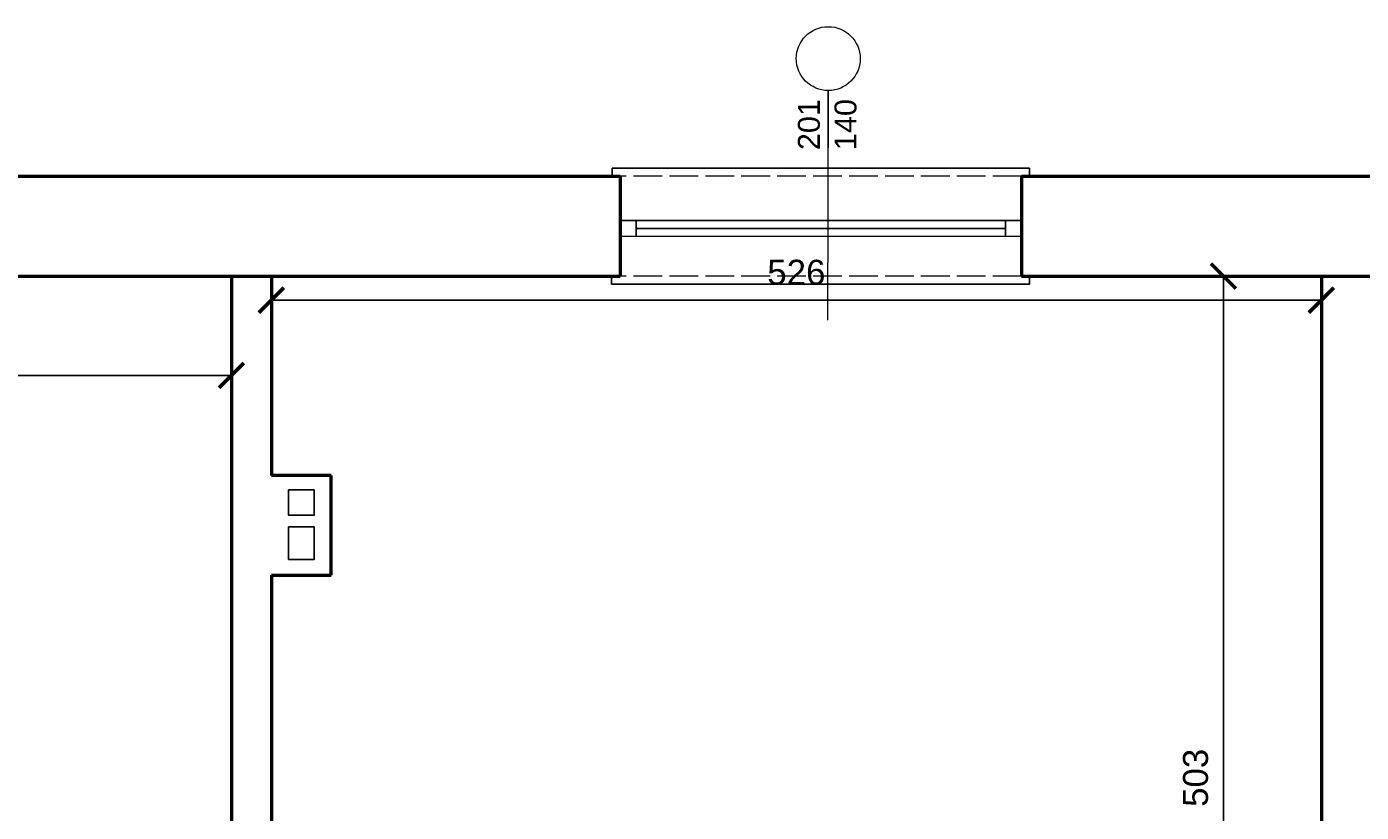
# Model space of a CAD drawing. Header units: metres. Extents: x 158874 to 185002, y -166493 to -154354.
# Tile 51 of 95: x 178547 to 179215, y -155090 to -154696. Entities that reach past the tile are written whole.
import ezdxf

# ---------------------------------------------------------------- set-up
doc = ezdxf.new("R2010")
doc.units = ezdxf.units.M
doc.linetypes.add('ACAD_ISO02W100', pattern=[15, 12, -3])
for name, color, linetype, lineweight in [('2 (średnia)', 1, 'Continuous', 25), ('3 (cienka przerywana)', 252, 'ACAD_ISO02W100', 13), ('3 (cienka)', 252, 'Continuous', 9), ('cienka25', 5, 'Continuous', 25), ('gruba50', 7, 'Continuous', 50), ('wymiarowanie9', 1, 'Continuous', 9)]:
    doc.layers.add(name, color=color, linetype=linetype, lineweight=lineweight)
doc.styles.add('Opisowy', font='arial.ttf')
doc.styles.get("Standard").update_dxf_attribs({"font": 'arial.ttf'})
doc.dimstyles.new('Kopia Opisowy', dxfattribs={"dimscale": 0, "dimtxt": 2.5, "dimasz": 2.5, "dimexe": 1.25, "dimexo": 0.625, "dimgap": 1.5, "dimtad": 1, "dimdec": 0, "dimtxsty": 'Opisowy', "dimblk": 'ARCHTICK', "dimcen": 2.5, "dimadec": 0, "dimazin": 0, "dimtfac": 1, "dimtdec": 0, "dimtmove": 0, "dimatfit": 3, "dimldrblk": 'NONE', "dimfxl": 1, "dimarcsym": 0})

# ---------------------------------------------------------------- blocks, each defined once
blk = doc.blocks.new('_ArchTick')
at = {"color": 0, "linetype": 'ByBlock', "const_width": 0.15}
blk.add_lwpolyline([(-0.5, -0.5), (0.5, 0.5)], dxfattribs=at)
blk = doc.blocks.new('*D390')
at = {"layer": 'Defpoints', "color": 0, "ltscale": 0.2, "transparency": 16777216}
for p in [(178084.32, -154822.22), (178649.32, -154822.22), (178649.32, -154871.04)]:
    blk.add_point(p, dxfattribs=at)
at = {"layer": 'wymiarowanie9', "color": 0, "lineweight": -2, "ltscale": 0.2, "transparency": 16777216}
for p, q in [((178084.32, -154825.35), (178084.32, -154877.29)), ((178649.32, -154825.35), (178649.32, -154877.29)), ((178084.32, -154871.04), (178649.32, -154871.04))]:
    blk.add_line(p, q, dxfattribs=at)
at = {"layer": 'wymiarowanie9', "color": 0, "lineweight": -2, "ltscale": 0.2, "transparency": 16777216, "xscale": 12.5, "yscale": 12.5, "zscale": 12.5, "rotation": 180}
blk.add_blockref('_ArchTick', (178084.32, -154871.04), dxfattribs=at)
at = {"layer": 'wymiarowanie9', "color": 0, "lineweight": -2, "ltscale": 0.2, "transparency": 16777216, "xscale": 12.5, "yscale": 12.5, "zscale": 12.5}
blk.add_blockref('_ArchTick', (178649.32, -154871.04), dxfattribs=at)
at = {"layer": 'wymiarowanie9', "color": 0, "ltscale": 0.2, "transparency": 16777216, "insert": (178366.82, -154857.16), "char_height": 12.5, "attachment_point": 5, "style": 'Opisowy'}
blk.add_mtext('565', dxfattribs=at)
blk = doc.blocks.new('_None')
blk = doc.blocks.new('*D392')
at = {"layer": 'Defpoints', "color": 0, "ltscale": 0.2, "transparency": 16777216}
for p in [(178669.32, -154833.29), (179195.32, -154833.29), (179195.32, -154833.29)]:
    blk.add_point(p, dxfattribs=at)
at = {"layer": 'wymiarowanie9', "color": 0, "lineweight": -2, "ltscale": 0.2, "transparency": 16777216}
for p, q in [((178669.32, -154830.16), (178669.32, -154827.04)), ((179195.32, -154830.16), (179195.32, -154827.04)), ((178669.32, -154833.29), (179195.32, -154833.29))]:
    blk.add_line(p, q, dxfattribs=at)
at = {"layer": 'wymiarowanie9', "color": 0, "lineweight": -2, "ltscale": 0.2, "transparency": 16777216, "xscale": 12.5, "yscale": 12.5, "zscale": 12.5, "rotation": 180}
blk.add_blockref('_ArchTick', (178669.32, -154833.29), dxfattribs=at)
at = {"layer": 'wymiarowanie9', "color": 0, "lineweight": -2, "ltscale": 0.2, "transparency": 16777216, "xscale": 12.5, "yscale": 12.5, "zscale": 12.5}
blk.add_blockref('_ArchTick', (179195.32, -154833.29), dxfattribs=at)
at = {"layer": 'wymiarowanie9', "color": 0, "ltscale": 0.2, "transparency": 16777216, "insert": (178932.32, -154819.4), "char_height": 12.5, "attachment_point": 5, "style": 'Opisowy'}
blk.add_mtext('526', dxfattribs=at)
blk = doc.blocks.new('*D399')
at = {"layer": 'Defpoints', "color": 0, "ltscale": 0.2, "transparency": 16777216}
for p in [(179195.32, -154821.22), (179146.23, -155324.22), (179195.32, -155324.22)]:
    blk.add_point(p, dxfattribs=at)
at = {"layer": 'wymiarowanie9', "color": 0, "lineweight": -2, "ltscale": 0.2, "transparency": 16777216}
for p, q in [((179192.2, -154821.22), (179139.98, -154821.22)), ((179146.23, -154821.22), (179146.23, -155324.22)), ((179192.2, -155324.22), (179139.98, -155324.22))]:
    blk.add_line(p, q, dxfattribs=at)
at = {"layer": 'wymiarowanie9', "color": 0, "lineweight": -2, "ltscale": 0.2, "transparency": 16777216, "xscale": 12.5, "yscale": 12.5, "zscale": 12.5}
for p, rotation in [((179146.23, -154821.22), 90), ((179146.23, -155324.22), 270)]:
    blk.add_blockref('_ArchTick', p, dxfattribs=dict(at, rotation=rotation))
at = {"layer": 'wymiarowanie9', "color": 0, "ltscale": 0.2, "transparency": 16777216, "insert": (179132.35, -155072.72), "char_height": 12.5, "attachment_point": 5, "rotation": 90, "style": 'Opisowy'}
blk.add_mtext('503', dxfattribs=at)

msp = doc.modelspace()

# ---------------------------------------------------------------- linework, layer by layer
at = {"layer": '2 (średnia)'}
for p, q in [((179049.13, -154767.22), (178839.97, -154767.22)), ((178839.97, -154767.22), (178839.97, -154771.22)), ((179049.13, -154767.22), (179049.13, -154771.22)), ((179045.13, -154793.35), (178844.13, -154793.35)), ((178852.04, -154801.25), (178852.04, -154793.35)), ((179037.13, -154797.35), (178852.04, -154797.35)), ((179037.13, -154801.35), (179037.13, -154793.35)), ((179045.13, -154801.35), (178844.13, -154801.25)), ((178839.76, -154821.22), (178839.76, -154825.22)), ((179049.13, -154825.22), (179049.13, -154821.22)), ((179049.13, -154825.22), (178839.76, -154825.22))]:
    msp.add_line(p, q, dxfattribs=at)
at = {"layer": '3 (cienka przerywana)', "ltscale": 1.2}
for p, q in [((179045.13, -154771.22), (178844.13, -154771.22)), ((179045.13, -154821.22), (178844.13, -154821.22))]:
    msp.add_line(p, q, dxfattribs=at)
at = {"layer": '3 (cienka)'}
for p, q in [((178948.29, -154728.22), (178947.87, -154843.39)), ((178948.29, -154769.22), (178948.29, -154728.22))]:
    msp.add_line(p, q, dxfattribs=at)
msp.add_circle((178948.29, -154712.22), 16, dxfattribs=at)
at = {"layer": 'cienka25', "ltscale": 0.2}
for points in [[(178677.94, -154928.45), (178690.82, -154928.45), (178690.82, -154941.14), (178677.94, -154941.14)], [(178677.94, -154946.95), (178690.8, -154946.95), (178690.8, -154963.26), (178677.94, -154963.26)]]:
    msp.add_lwpolyline(points, close=True, dxfattribs=at)
at = {"layer": 'gruba50', "ltscale": 0.2}
for p, q in [((178034.32, -154771.22), (178844.13, -154771.22)), ((178844.13, -154771.22), (178844.13, -154821.22)), ((179045.13, -154771.22), (179454.09, -154771.22)), ((179045.13, -154771.22), (179045.13, -154821.22)), ((178084.32, -154821.22), (178844.13, -154821.22)), ((178649.32, -154821.22), (178649.32, -155234.22)), ((178669.32, -154821.22), (178669.32, -154921.22)), ((179045.13, -154821.22), (179454.09, -154821.22)), ((179195.32, -154821.22), (179195.32, -155324.22)), ((178699.32, -154971.22), (178699.32, -154921.22)), ((178669.32, -154971.22), (178669.32, -155234.22)), ((178669.32, -154971.22), (178699.32, -154971.22))]:
    msp.add_line(p, q, dxfattribs=at)
msp.add_lwpolyline([(178699.32, -154921.22), (178669.32, -154921.22)], dxfattribs=at)

# ---------------------------------------------------------------- texts
at = {"layer": '3 (cienka)', "insert": (178947.84, -154745.31), "char_height": 11, "attachment_point": 5, "rotation": 90}
msp.add_mtext_dynamic_manual_height_columns('\\pxqc;201\\P140', width=30.4029, gutter_width=12.5, heights=[0], dxfattribs=at)

# ---------------------------------------------------------------- dimensions: what is measured, and where the dimension line sits
at = {"layer": 'wymiarowanie9', "ltscale": 0.2}
for base, p1, p2, picture, middle in [((179195.32, -154833.29), (178669.32, -154833.29), (179195.32, -154833.29), '*D392', (178932.32, -154819.4)), ((178649.32, -154871.04), (178084.32, -154822.22), (178649.32, -154822.22), '*D390', (178366.82, -154857.16))]:
    dim = msp.add_linear_dim(base=base, p1=p1, p2=p2, dimstyle='Kopia Opisowy', dxfattribs=at)
    dim.commit()
    dim.dimension.update_dxf_attribs({"geometry": picture, "text_midpoint": middle})
dim = msp.add_linear_dim(base=(179146.23, -155324.22), p1=(179195.32, -154821.22), p2=(179195.32, -155324.22), angle=90, dimstyle='Kopia Opisowy', dxfattribs=at)
dim.commit()
dim.dimension.update_dxf_attribs({"geometry": '*D399', "text_midpoint": (179132.35, -155072.72)})

doc.saveas('drawing.dxf')
